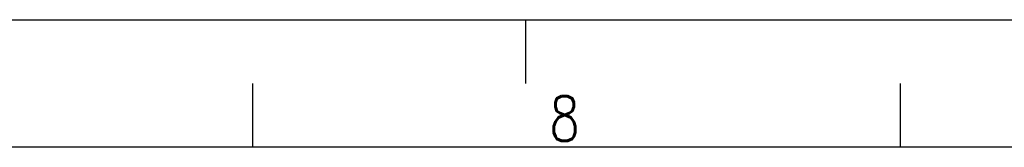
# Model space of a CAD drawing. Extents: x 0 to 594, y 0 to 420.
# Tile 29 of 30: x 362 to 440, y 410 to 420. Entities that reach past the tile are written whole.
import ezdxf

# ---------------------------------------------------------------- set-up
doc = ezdxf.new("R2010")
doc.units = 0
doc.header["$LTSCALE"] = 32.67
doc.layers.get('0').update_dxf_attribs({"linetype": 'CONTINUOUS'})
doc.styles.get("Standard").update_dxf_attribs({"font": 'SIMPLEX.SHX', "width": 0.8})

msp = doc.modelspace()

# ---------------------------------------------------------------- linework, layer by layer
at = {"color": 7}
for p, q in [((0, 420), (594, 420)), ((402, 420), (402, 415)), ((380.6, 415), (380.6, 410)), ((431.4, 415), (431.4, 410)), ((584, 410), (25, 410))]:
    msp.add_line(p, q, dxfattribs=at)

# ---------------------------------------------------------------- texts
at = {"color": 8, "insert": (403.87, 414), "char_height": 3.5, "width": 2.8, "attachment_point": 1}
msp.add_mtext('8', dxfattribs=at)

doc.saveas('drawing.dxf')
